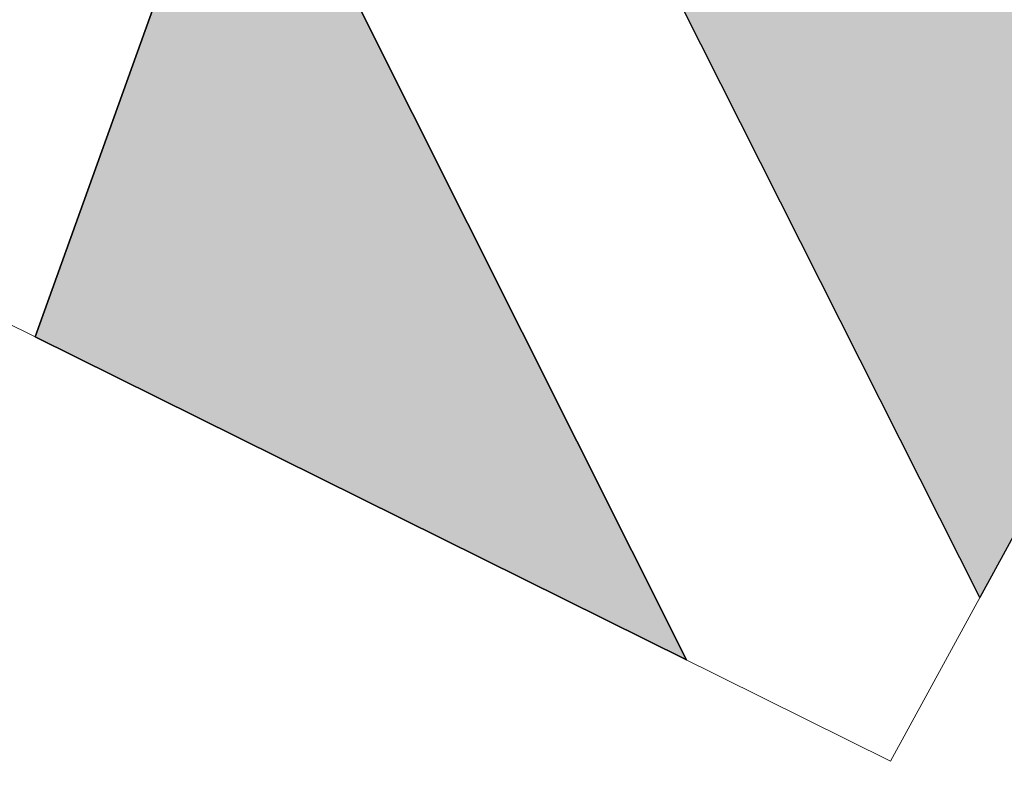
# Model space of a CAD drawing. Header units: millimetres. Extents: x -79464 to -76785, y -3788210 to -3782955.
# Tile 32 of 131: x -78332.76 to -78331.13, y -3785141.24 to -3785140. Entities that reach past the tile are written whole.
import ezdxf

# ---------------------------------------------------------------- set-up
doc = ezdxf.new("R2010")
doc.units = ezdxf.units.MM
doc.header["$LTSCALE"] = 8
doc.header["$MEASUREMENT"] = 0
doc.layers.add('VPM TEMPLATE', color=7, linetype='Continuous')

msp = doc.modelspace()

# ---------------------------------------------------------------- hatches: boundary and pattern name
at = {"layer": 'VPM TEMPLATE'}
for color, points in [(3, [(-78327.5191, -3785142.066), (-78327.9283, -3785142.0341), (-78328.3362, -3785142.0034), (-78328.7442, -3785141.9727), (-78329.1212, -3785141.9101), (-78329.4674, -3785141.8168), (-78329.8444, -3785141.7223), (-78330.2524, -3785141.5984), (-78330.6294, -3785141.4732), (-78329.6553, -3785139.7268), (-78330.5033, -3785139.7268), (-78331.1732, -3785140.9543), (-78331.666, -3785139.9759), (-78331.5714, -3785139.9759), (-78331.5714, -3785139.4776), (-78328.7763, -3785139.4776), (-78328.4623, -3785139.134), (-78327.5191, -3785139.134)]), (7, [(-78332.1985, -3785139.9759), (-78332.534, -3785139.9759), (-78332.731, -3785140.5239), (-78331.6566, -3785141.0572)]), (3, [(-78332.534, -3785139.9759), (-78332.1985, -3785139.9759), (-78331.6566, -3785141.0572), (-78332.731, -3785140.5239)])]:
    msp.add_hatch(color=color, dxfattribs=at).paths.add_polyline_path(points, flags=0)

# ---------------------------------------------------------------- linework, layer by layer
at = {"layer": 'VPM TEMPLATE', "color": 7, "lineweight": 18}
for p, q in [((-78331.3204, -3785141.2241), (-78330.5033, -3785139.7268)), ((-78332.534, -3785139.9759), (-78332.731, -3785140.5239)), ((-78331.6566, -3785141.0572), (-78332.1985, -3785139.9759)), ((-78331.666, -3785139.9759), (-78331.1732, -3785140.9543)), ((-78331.3204, -3785141.2241), (-78333.3938, -3785140.1949))]:
    msp.add_line(p, q, dxfattribs=at)
at = {"layer": 'VPM TEMPLATE', "color": 3}
for points in [[(-78327.5191, -3785142.066), (-78327.9283, -3785142.0341), (-78328.3362, -3785142.0034), (-78328.7442, -3785141.9727), (-78329.1212, -3785141.9101), (-78329.4674, -3785141.8168), (-78329.8444, -3785141.7223), (-78330.2524, -3785141.5984), (-78330.6294, -3785141.4732), (-78329.6553, -3785139.7268), (-78330.5033, -3785139.7268), (-78331.1732, -3785140.9543), (-78331.666, -3785139.9759), (-78331.5714, -3785139.9759), (-78331.5714, -3785139.4776), (-78328.7763, -3785139.4776), (-78328.4623, -3785139.134), (-78327.5191, -3785139.134), (-78327.5191, -3785142.066), (-78327.5191, -3785142.066)], [(-78332.534, -3785139.9759), (-78332.1985, -3785139.9759), (-78331.6566, -3785141.0572), (-78332.731, -3785140.5239), (-78332.534, -3785139.9759), (-78332.534, -3785139.9759)]]:
    msp.add_lwpolyline(points, dxfattribs=at)
at = {"layer": 'VPM TEMPLATE', "color": 7}
msp.add_lwpolyline([(-78332.1985, -3785139.9759), (-78332.534, -3785139.9759), (-78332.731, -3785140.5239), (-78331.6566, -3785141.0572), (-78332.1985, -3785139.9759), (-78332.1985, -3785139.9759)], dxfattribs=at)

doc.saveas('drawing.dxf')
